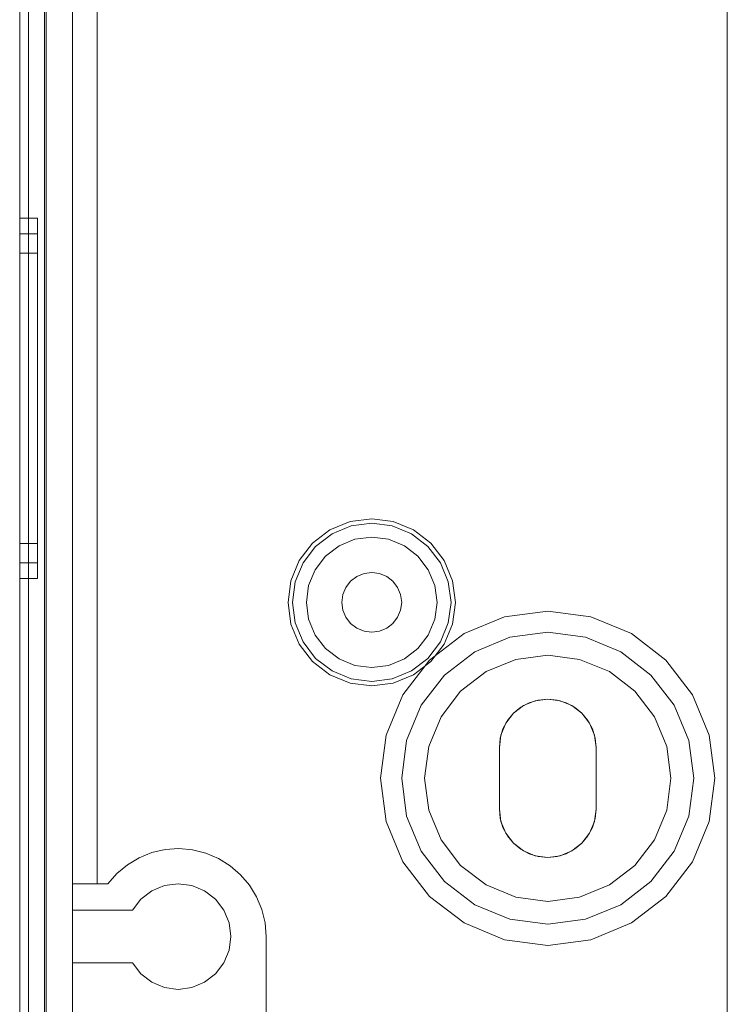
# Model space of a CAD drawing. Extents: x -620 to 300, y 62 to 1112.
# Tile 11 of 200: x -456.98 to -456.176, y 365.009 to 366.128. Entities that reach past the tile are written whole.
import ezdxf
from ezdxf.lldxf.tags import DXFTag

# ---------------------------------------------------------------- set-up
doc = ezdxf.new("R2010")
doc.units = 0
doc.layers.get('0').update_dxf_attribs({"lineweight": 13})
doc.layers.add('70 -71 Achsen- 1 Gebäudeachsen', color=7, linetype='STRICHPUNKT2-A06CPVM0L0', lineweight=18)
tags = doc.linetypes.add('STRICHPUNKT2-A06CPVM0L0', pattern=[12.7, 6.35, -3.175, 0, -3.175]).pattern_tags.tags
tags[10:11] = [DXFTag(74, 4), DXFTag(75, 0), DXFTag(340, '0'), DXFTag(46, 0.0), DXFTag(50, 0.0), DXFTag(44, 0.0), DXFTag(45, 0.0)]
tags[8:9] = [DXFTag(74, 4), DXFTag(75, 0), DXFTag(340, '0'), DXFTag(46, 0.0), DXFTag(50, 0.0), DXFTag(44, 0.0), DXFTag(45, 0.0)]
tags[6:7] = [DXFTag(74, 4), DXFTag(75, 0), DXFTag(340, '0'), DXFTag(46, 0.0), DXFTag(50, 0.0), DXFTag(44, 0.0), DXFTag(45, 0.0)]
tags[4:5] = [DXFTag(74, 4), DXFTag(75, 0), DXFTag(340, '0'), DXFTag(46, 0.0), DXFTag(50, 0.0), DXFTag(44, 0.0), DXFTag(45, 0.0)]

# ---------------------------------------------------------------- blocks, each defined once
blk = doc.blocks.new('Referenz-A06CPVM1L0')
at = {"layer": '70 -71 Achsen- 1 Gebäudeachsen', "color": 0, "linetype": 'STRICHPUNKT2-A06CPVM0L0', "ltscale": 0.18}
blk.add_line((-456.1763, 1084.5536), (-456.1763, 85.1136), dxfattribs=at)
blk = doc.blocks.new('Blockreferenz-A06CPVPRL0')
at = {"color": 9, "linetype": 'ByBlock', "lineweight": -2, "ltscale": 0.13, "true_color": 0xc1c9c4}
for p, q in [((-456.9803, 368.1155), (-456.9803, 364.8155)), ((-456.9803, 364.8155), (-456.9803, 368.1155)), ((-456.9523, 364.8155), (-456.9523, 368.1155)), ((-456.9803, 364.9355), (-456.9803, 367.9955)), ((-456.9703, 364.9355), (-456.9703, 367.9955)), ((-456.9523, 367.9395), (-456.9523, 364.9915)), ((-456.9203, 364.9915), (-456.9203, 367.9395)), ((-456.9803, 366.4655), (-456.9803, 364.9355)), ((-456.9803, 366.4655), (-456.9803, 364.9255)), ((-456.9803, 364.9255), (-456.9803, 366.4655)), ((-456.9703, 364.9355), (-456.9703, 366.4655)), ((-456.9703, 364.9255), (-456.9703, 366.4655)), ((-456.9703, 366.4655), (-456.9703, 364.9255)), ((-456.9203, 366.2005), (-456.9203, 365.1455)), ((-456.8923, 366.2005), (-456.8923, 365.1672)), ((-456.8923, 365.1455), (-456.8923, 366.2005)), ((-456.9503, 364.8155), (-456.9503, 366.1655)), ((-456.9603, 365.9025), (-456.9803, 365.9025)), ((-456.9803, 365.9025), (-456.9803, 365.8955)), ((-456.9803, 365.8955), (-456.9803, 365.9025)), ((-456.9603, 365.8986), (-456.9603, 365.9025)), ((-456.9603, 365.8986), (-456.9603, 365.9025)), ((-456.9603, 365.8869), (-456.9603, 365.8986)), ((-456.9603, 365.8869), (-456.9603, 365.8986)), ((-456.9803, 365.8955), (-456.9803, 365.875)), ((-456.9803, 365.875), (-456.9803, 365.8955)), ((-456.9603, 365.868), (-456.9603, 365.8869)), ((-456.9603, 365.868), (-456.9603, 365.8869)), ((-456.9603, 365.8845), (-456.9803, 365.8845)), ((-456.9803, 365.8845), (-456.9803, 365.8781)), ((-456.9803, 365.8781), (-456.9803, 365.8845)), ((-456.9803, 365.8781), (-456.9803, 365.8595)), ((-456.9803, 365.8595), (-456.9803, 365.8781)), ((-456.9803, 365.875), (-456.9803, 365.8425)), ((-456.9803, 365.8425), (-456.9803, 365.875)), ((-456.9603, 365.8809), (-456.9603, 365.8845)), ((-456.9603, 365.8809), (-456.9603, 365.8845)), ((-456.9603, 365.8703), (-456.9603, 365.8809)), ((-456.9603, 365.8703), (-456.9603, 365.8809)), ((-456.9603, 365.853), (-456.9603, 365.8703)), ((-456.9603, 365.853), (-456.9603, 365.8703)), ((-456.9603, 365.8425), (-456.9603, 365.868)), ((-456.9603, 365.8425), (-456.9603, 365.868)), ((-456.9803, 365.8625), (-456.9803, 365.8569)), ((-456.9603, 365.8625), (-456.9803, 365.8625)), ((-456.9803, 365.8569), (-456.9803, 365.8625)), ((-456.9803, 365.8595), (-456.9803, 365.8297)), ((-456.9803, 365.8297), (-456.9803, 365.8595)), ((-456.9803, 365.8569), (-456.9803, 365.8404)), ((-456.9803, 365.8404), (-456.9803, 365.8569)), ((-456.9603, 365.8569), (-456.9603, 365.8625)), ((-456.9603, 365.8569), (-456.9603, 365.8625)), ((-456.9603, 365.8404), (-456.9603, 365.8569)), ((-456.9603, 365.8404), (-456.9603, 365.8569)), ((-456.9603, 365.8297), (-456.9603, 365.853)), ((-456.9603, 365.8297), (-456.9603, 365.853)), ((-456.9803, 365.8425), (-456.9803, 365.8)), ((-456.9803, 365.8), (-456.9803, 365.8425)), ((-456.9603, 365.8114), (-456.9603, 365.8425)), ((-456.9603, 365.8114), (-456.9603, 365.8425)), ((-456.9803, 365.8404), (-456.9803, 365.8142)), ((-456.9803, 365.8142), (-456.9803, 365.8404)), ((-456.9603, 365.8142), (-456.9603, 365.8404)), ((-456.9603, 365.8142), (-456.9603, 365.8404)), ((-456.9803, 365.8297), (-456.9803, 365.791)), ((-456.9803, 365.791), (-456.9803, 365.8297)), ((-456.9603, 365.8014), (-456.9603, 365.8297)), ((-456.9603, 365.8014), (-456.9603, 365.8297)), ((-456.9803, 365.8142), (-456.9803, 365.78)), ((-456.9803, 365.78), (-456.9803, 365.8142)), ((-456.9603, 365.78), (-456.9603, 365.8142)), ((-456.9603, 365.78), (-456.9603, 365.8142)), ((-456.9603, 365.776), (-456.9603, 365.8114)), ((-456.9603, 365.776), (-456.9603, 365.8114)), ((-456.9803, 365.8), (-456.9803, 365.7506)), ((-456.9803, 365.7506), (-456.9803, 365.8)), ((-456.9603, 365.7691), (-456.9603, 365.8014)), ((-456.9603, 365.7691), (-456.9603, 365.8014)), ((-456.9803, 365.791), (-456.9803, 365.7459)), ((-456.9803, 365.7459), (-456.9803, 365.791)), ((-456.9803, 365.78), (-456.9803, 365.7402)), ((-456.9803, 365.7402), (-456.9803, 365.78)), ((-456.9603, 365.7402), (-456.9603, 365.78)), ((-456.9603, 365.7402), (-456.9603, 365.78)), ((-456.9603, 365.7375), (-456.9603, 365.776)), ((-456.9603, 365.7375), (-456.9603, 365.776)), ((-456.9603, 365.734), (-456.9603, 365.7691)), ((-456.9603, 365.734), (-456.9603, 365.7691)), ((-456.9803, 365.7506), (-456.9803, 365.6975)), ((-456.9803, 365.6975), (-456.9803, 365.7506)), ((-456.9803, 365.7459), (-456.9803, 365.6975)), ((-456.9803, 365.6975), (-456.9803, 365.7459)), ((-456.9803, 365.7402), (-456.9803, 365.6975)), ((-456.9803, 365.6975), (-456.9803, 365.7402)), ((-456.9603, 365.6975), (-456.9603, 365.7402)), ((-456.9603, 365.6975), (-456.9603, 365.7402)), ((-456.9603, 365.6975), (-456.9603, 365.7375)), ((-456.9603, 365.6975), (-456.9603, 365.7375)), ((-456.9603, 365.6975), (-456.9603, 365.734)), ((-456.9603, 365.6975), (-456.9603, 365.734)), ((-456.9803, 365.6975), (-456.9803, 365.6491)), ((-456.9803, 365.6975), (-456.9803, 365.6444)), ((-456.9803, 365.6975), (-456.9803, 365.6548)), ((-456.9803, 365.6491), (-456.9803, 365.6975)), ((-456.9803, 365.6444), (-456.9803, 365.6975)), ((-456.9803, 365.6548), (-456.9803, 365.6975)), ((-456.9603, 365.661), (-456.9603, 365.6975)), ((-456.9603, 365.6575), (-456.9603, 365.6975)), ((-456.9603, 365.6548), (-456.9603, 365.6975)), ((-456.9603, 365.661), (-456.9603, 365.6975)), ((-456.9603, 365.6575), (-456.9603, 365.6975)), ((-456.9603, 365.6548), (-456.9603, 365.6975)), ((-456.9803, 365.6548), (-456.9803, 365.615)), ((-456.9803, 365.615), (-456.9803, 365.6548)), ((-456.9603, 365.6259), (-456.9603, 365.661)), ((-456.9603, 365.6259), (-456.9603, 365.661)), ((-456.9603, 365.6191), (-456.9603, 365.6575)), ((-456.9603, 365.6191), (-456.9603, 365.6575)), ((-456.9603, 365.615), (-456.9603, 365.6548)), ((-456.9603, 365.615), (-456.9603, 365.6548)), ((-456.9803, 365.6491), (-456.9803, 365.604)), ((-456.9803, 365.604), (-456.9803, 365.6491)), ((-456.9803, 365.6444), (-456.9803, 365.595)), ((-456.9803, 365.595), (-456.9803, 365.6444)), ((-456.9603, 365.5936), (-456.9603, 365.6259)), ((-456.9603, 365.5936), (-456.9603, 365.6259)), ((-456.9603, 365.5836), (-456.9603, 365.6191)), ((-456.9603, 365.5836), (-456.9603, 365.6191)), ((-456.9803, 365.615), (-456.9803, 365.5808)), ((-456.9803, 365.5808), (-456.9803, 365.615)), ((-456.9603, 365.5808), (-456.9603, 365.615)), ((-456.9603, 365.5808), (-456.9603, 365.615)), ((-456.9803, 365.604), (-456.9803, 365.5653)), ((-456.9803, 365.5653), (-456.9803, 365.604)), ((-456.9803, 365.595), (-456.9803, 365.5525)), ((-456.9803, 365.5525), (-456.9803, 365.595)), ((-456.9603, 365.5653), (-456.9603, 365.5936)), ((-456.9603, 365.5653), (-456.9603, 365.5936)), ((-456.9803, 365.5808), (-456.9803, 365.5546)), ((-456.9803, 365.5546), (-456.9803, 365.5808)), ((-456.9603, 365.5525), (-456.9603, 365.5836)), ((-456.9603, 365.5525), (-456.9603, 365.5836)), ((-456.9603, 365.5546), (-456.9603, 365.5808)), ((-456.9603, 365.5546), (-456.9603, 365.5808)), ((-456.9803, 365.5653), (-456.9803, 365.5356)), ((-456.9803, 365.5356), (-456.9803, 365.5653)), ((-456.9603, 365.542), (-456.9603, 365.5653)), ((-456.9603, 365.542), (-456.9603, 365.5653)), ((-456.9803, 365.5546), (-456.9803, 365.5381)), ((-456.9803, 365.5381), (-456.9803, 365.5546)), ((-456.9803, 365.5525), (-456.9803, 365.52)), ((-456.9803, 365.52), (-456.9803, 365.5525)), ((-456.9603, 365.5381), (-456.9603, 365.5546)), ((-456.9603, 365.5381), (-456.9603, 365.5546)), ((-456.9603, 365.5271), (-456.9603, 365.5525)), ((-456.9603, 365.5271), (-456.9603, 365.5525)), ((-456.6049, 365.5573), (-456.6278, 365.5478)), ((-456.6254, 365.5435), (-456.6037, 365.5525)), ((-456.5803, 365.5605), (-456.6049, 365.5573)), ((-456.6037, 365.5525), (-456.5803, 365.5556)), ((-456.5558, 365.5573), (-456.5803, 365.5605)), ((-456.5803, 365.5556), (-456.557, 365.5525)), ((-456.557, 365.5525), (-456.5353, 365.5435)), ((-456.5328, 365.5478), (-456.5558, 365.5573)), ((-456.9603, 365.5247), (-456.9603, 365.542)), ((-456.9603, 365.5247), (-456.9603, 365.542)), ((-456.6278, 365.5478), (-456.6475, 365.5327)), ((-456.6441, 365.5292), (-456.6254, 365.5435)), ((-456.5803, 365.5397), (-456.5995, 365.5372)), ((-456.5803, 365.5397), (-456.5995, 365.5372)), ((-456.5611, 365.5372), (-456.5803, 365.5397)), ((-456.5611, 365.5372), (-456.5803, 365.5397)), ((-456.5353, 365.5435), (-456.5166, 365.5292)), ((-456.5132, 365.5327), (-456.5328, 365.5478)), ((-456.9803, 365.5381), (-456.9803, 365.5325)), ((-456.9803, 365.5325), (-456.9803, 365.5381)), ((-456.9803, 365.5356), (-456.9803, 365.5169)), ((-456.9803, 365.5169), (-456.9803, 365.5356)), ((-456.9803, 365.5325), (-456.9603, 365.5325)), ((-456.9603, 365.5325), (-456.9603, 365.5381)), ((-456.9603, 365.5325), (-456.9603, 365.5381)), ((-456.6475, 365.5327), (-456.6626, 365.513)), ((-456.6584, 365.5106), (-456.6441, 365.5292)), ((-456.6174, 365.5298), (-456.6328, 365.518)), ((-456.6174, 365.5298), (-456.6328, 365.518)), ((-456.5995, 365.5372), (-456.6174, 365.5298)), ((-456.5995, 365.5372), (-456.6174, 365.5298)), ((-456.5432, 365.5298), (-456.5611, 365.5372)), ((-456.5432, 365.5298), (-456.5611, 365.5372)), ((-456.5279, 365.518), (-456.5432, 365.5298)), ((-456.5279, 365.518), (-456.5432, 365.5298)), ((-456.5166, 365.5292), (-456.5023, 365.5106)), ((-456.4981, 365.513), (-456.5132, 365.5327)), ((-456.9803, 365.52), (-456.9803, 365.4995)), ((-456.9803, 365.4995), (-456.9803, 365.52)), ((-456.9803, 365.5169), (-456.9803, 365.5105)), ((-456.9803, 365.5105), (-456.9803, 365.5169)), ((-456.9603, 365.5081), (-456.9603, 365.5271)), ((-456.9603, 365.5081), (-456.9603, 365.5271)), ((-456.9603, 365.5141), (-456.9603, 365.5247)), ((-456.9603, 365.5141), (-456.9603, 365.5247)), ((-456.6328, 365.518), (-456.6446, 365.5026)), ((-456.6328, 365.518), (-456.6446, 365.5026)), ((-456.5161, 365.5026), (-456.5279, 365.518)), ((-456.5161, 365.5026), (-456.5279, 365.518)), ((-456.9803, 365.5105), (-456.9603, 365.5105)), ((-456.9603, 365.5105), (-456.9603, 365.5141)), ((-456.9603, 365.5105), (-456.9603, 365.5141)), ((-456.9603, 365.4964), (-456.9603, 365.5081)), ((-456.9603, 365.4964), (-456.9603, 365.5081)), ((-456.6626, 365.513), (-456.6721, 365.4901)), ((-456.6674, 365.4888), (-456.6584, 365.5106)), ((-456.5023, 365.5106), (-456.4933, 365.4888)), ((-456.4886, 365.4901), (-456.4981, 365.513)), ((-456.9803, 365.4995), (-456.9803, 365.4925)), ((-456.9803, 365.4925), (-456.9803, 365.4995)), ((-456.9603, 365.4925), (-456.9603, 365.4964)), ((-456.9603, 365.4925), (-456.9603, 365.4964)), ((-456.6446, 365.5026), (-456.652, 365.4847)), ((-456.6446, 365.5026), (-456.652, 365.4847)), ((-456.5973, 365.495), (-456.6044, 365.4895)), ((-456.6044, 365.4895), (-456.5973, 365.495)), ((-456.5891, 365.4983), (-456.5973, 365.495)), ((-456.5973, 365.495), (-456.5891, 365.4983)), ((-456.5803, 365.4995), (-456.5891, 365.4983)), ((-456.5891, 365.4983), (-456.5803, 365.4995)), ((-456.5715, 365.4983), (-456.5803, 365.4995)), ((-456.5803, 365.4995), (-456.5715, 365.4983)), ((-456.5633, 365.495), (-456.5715, 365.4983)), ((-456.5715, 365.4983), (-456.5633, 365.495)), ((-456.5563, 365.4895), (-456.5633, 365.495)), ((-456.5633, 365.495), (-456.5563, 365.4895)), ((-456.5087, 365.4847), (-456.5161, 365.5026)), ((-456.5087, 365.4847), (-456.5161, 365.5026)), ((-456.9803, 365.4925), (-456.9603, 365.4925)), ((-456.6721, 365.4901), (-456.6753, 365.4655)), ((-456.6705, 365.4655), (-456.6674, 365.4888)), ((-456.652, 365.4847), (-456.6545, 365.4655)), ((-456.652, 365.4847), (-456.6545, 365.4655)), ((-456.6044, 365.4895), (-456.6098, 365.4825)), ((-456.6098, 365.4825), (-456.6044, 365.4895)), ((-456.5509, 365.4825), (-456.5563, 365.4895)), ((-456.5563, 365.4895), (-456.5509, 365.4825)), ((-456.5061, 365.4655), (-456.5087, 365.4847)), ((-456.5061, 365.4655), (-456.5087, 365.4847)), ((-456.4933, 365.4888), (-456.4902, 365.4655)), ((-456.4853, 365.4655), (-456.4886, 365.4901)), ((-456.6132, 365.4743), (-456.6143, 365.4655)), ((-456.6143, 365.4655), (-456.6132, 365.4743)), ((-456.6098, 365.4825), (-456.6132, 365.4743)), ((-456.6132, 365.4743), (-456.6098, 365.4825)), ((-456.5475, 365.4743), (-456.5509, 365.4825)), ((-456.5509, 365.4825), (-456.5475, 365.4743)), ((-456.5463, 365.4655), (-456.5475, 365.4743)), ((-456.5475, 365.4743), (-456.5463, 365.4655)), ((-456.6753, 365.4655), (-456.6721, 365.4409)), ((-456.6674, 365.4422), (-456.6705, 365.4655)), ((-456.6545, 365.4655), (-456.652, 365.4463)), ((-456.6545, 365.4655), (-456.652, 365.4463)), ((-456.6143, 365.4655), (-456.6132, 365.4567)), ((-456.6132, 365.4567), (-456.6143, 365.4655)), ((-456.5475, 365.4567), (-456.5463, 365.4655)), ((-456.5463, 365.4655), (-456.5475, 365.4567)), ((-456.5087, 365.4463), (-456.5061, 365.4655)), ((-456.5087, 365.4463), (-456.5061, 365.4655)), ((-456.4902, 365.4655), (-456.4933, 365.4422)), ((-456.4886, 365.4409), (-456.4853, 365.4655)), ((-456.6132, 365.4567), (-456.6098, 365.4485)), ((-456.6098, 365.4485), (-456.6132, 365.4567)), ((-456.5509, 365.4485), (-456.5475, 365.4567)), ((-456.5475, 365.4567), (-456.5509, 365.4485)), ((-456.3803, 365.4555), (-456.4295, 365.449)), ((-456.3803, 365.4555), (-456.4295, 365.449)), ((-456.3312, 365.449), (-456.3803, 365.4555)), ((-456.3312, 365.449), (-456.3803, 365.4555)), ((-456.6721, 365.4409), (-456.6626, 365.418)), ((-456.6584, 365.4205), (-456.6674, 365.4422)), ((-456.652, 365.4463), (-456.6446, 365.4284)), ((-456.652, 365.4463), (-456.6446, 365.4284)), ((-456.6098, 365.4485), (-456.6044, 365.4415)), ((-456.6044, 365.4415), (-456.6098, 365.4485)), ((-456.6044, 365.4415), (-456.5973, 365.4361)), ((-456.5973, 365.4361), (-456.6044, 365.4415)), ((-456.5633, 365.4361), (-456.5563, 365.4415)), ((-456.5563, 365.4415), (-456.5633, 365.4361)), ((-456.5563, 365.4415), (-456.5509, 365.4485)), ((-456.5509, 365.4485), (-456.5563, 365.4415)), ((-456.5161, 365.4284), (-456.5087, 365.4463)), ((-456.5161, 365.4284), (-456.5087, 365.4463)), ((-456.4933, 365.4422), (-456.5023, 365.4205)), ((-456.4981, 365.418), (-456.4886, 365.4409)), ((-456.4295, 365.449), (-456.4753, 365.4301)), ((-456.4295, 365.449), (-456.4753, 365.4301)), ((-456.2853, 365.4301), (-456.3312, 365.449)), ((-456.2853, 365.4301), (-456.3312, 365.449)), ((-456.6446, 365.4284), (-456.6328, 365.413)), ((-456.6446, 365.4284), (-456.6328, 365.413)), ((-456.5973, 365.4361), (-456.5891, 365.4327)), ((-456.5891, 365.4327), (-456.5973, 365.4361)), ((-456.5891, 365.4327), (-456.5803, 365.4315)), ((-456.5803, 365.4315), (-456.5891, 365.4327)), ((-456.5803, 365.4315), (-456.5715, 365.4327)), ((-456.5715, 365.4327), (-456.5803, 365.4315)), ((-456.5715, 365.4327), (-456.5633, 365.4361)), ((-456.5633, 365.4361), (-456.5715, 365.4327)), ((-456.5279, 365.413), (-456.5161, 365.4284)), ((-456.5279, 365.413), (-456.5161, 365.4284)), ((-456.4753, 365.4301), (-456.5147, 365.3999)), ((-456.4753, 365.4301), (-456.5147, 365.3999)), ((-456.4233, 365.4259), (-456.3803, 365.4315)), ((-456.3803, 365.4315), (-456.4233, 365.4259)), ((-456.3803, 365.4315), (-456.3374, 365.4259)), ((-456.3374, 365.4259), (-456.3803, 365.4315)), ((-456.246, 365.3999), (-456.2853, 365.4301)), ((-456.246, 365.3999), (-456.2853, 365.4301)), ((-456.6626, 365.418), (-456.6475, 365.3983)), ((-456.6441, 365.4018), (-456.6584, 365.4205)), ((-456.5023, 365.4205), (-456.5166, 365.4018)), ((-456.5132, 365.3983), (-456.4981, 365.418)), ((-456.4633, 365.4093), (-456.4233, 365.4259)), ((-456.4233, 365.4259), (-456.4633, 365.4093)), ((-456.3374, 365.4259), (-456.2973, 365.4093)), ((-456.2973, 365.4093), (-456.3374, 365.4259)), ((-456.6328, 365.413), (-456.6174, 365.4012)), ((-456.6328, 365.413), (-456.6174, 365.4012)), ((-456.5432, 365.4012), (-456.5279, 365.413)), ((-456.5432, 365.4012), (-456.5279, 365.413)), ((-456.4977, 365.3829), (-456.4633, 365.4093)), ((-456.4633, 365.4093), (-456.4977, 365.3829)), ((-456.3803, 365.4055), (-456.4166, 365.4007)), ((-456.4166, 365.4007), (-456.3803, 365.4055)), ((-456.3441, 365.4007), (-456.3803, 365.4055)), ((-456.3803, 365.4055), (-456.3441, 365.4007)), ((-456.2973, 365.4093), (-456.263, 365.3829)), ((-456.263, 365.3829), (-456.2973, 365.4093)), ((-456.6475, 365.3983), (-456.6278, 365.3832)), ((-456.6254, 365.3875), (-456.6441, 365.4018)), ((-456.6174, 365.4012), (-456.5995, 365.3938)), ((-456.6174, 365.4012), (-456.5995, 365.3938)), ((-456.5995, 365.3938), (-456.5803, 365.3913)), ((-456.5995, 365.3938), (-456.5803, 365.3913)), ((-456.5803, 365.3913), (-456.5611, 365.3938)), ((-456.5803, 365.3913), (-456.5611, 365.3938)), ((-456.5611, 365.3938), (-456.5432, 365.4012)), ((-456.5611, 365.3938), (-456.5432, 365.4012)), ((-456.5147, 365.3999), (-456.5449, 365.3605)), ((-456.5147, 365.3999), (-456.5449, 365.3605)), ((-456.5166, 365.4018), (-456.5353, 365.3875)), ((-456.5328, 365.3832), (-456.5132, 365.3983)), ((-456.4166, 365.4007), (-456.4503, 365.3868)), ((-456.4503, 365.3868), (-456.4166, 365.4007)), ((-456.3103, 365.3868), (-456.3441, 365.4007)), ((-456.3441, 365.4007), (-456.3103, 365.3868)), ((-456.2158, 365.3605), (-456.246, 365.3999)), ((-456.2158, 365.3605), (-456.246, 365.3999)), ((-456.6278, 365.3832), (-456.6049, 365.3737)), ((-456.6037, 365.3785), (-456.6254, 365.3875)), ((-456.5353, 365.3875), (-456.557, 365.3785)), ((-456.5558, 365.3737), (-456.5328, 365.3832)), ((-456.5241, 365.3485), (-456.4977, 365.3829)), ((-456.4977, 365.3829), (-456.5241, 365.3485)), ((-456.4503, 365.3868), (-456.4793, 365.3645)), ((-456.4793, 365.3645), (-456.4503, 365.3868)), ((-456.2813, 365.3645), (-456.3103, 365.3868)), ((-456.3103, 365.3868), (-456.2813, 365.3645)), ((-456.263, 365.3829), (-456.2366, 365.3485)), ((-456.2366, 365.3485), (-456.263, 365.3829)), ((-456.6049, 365.3737), (-456.5803, 365.3705)), ((-456.5803, 365.3754), (-456.6037, 365.3785)), ((-456.557, 365.3785), (-456.5803, 365.3754)), ((-456.5803, 365.3705), (-456.5558, 365.3737)), ((-456.5449, 365.3605), (-456.5639, 365.3147)), ((-456.5449, 365.3605), (-456.5639, 365.3147)), ((-456.4793, 365.3645), (-456.5016, 365.3355)), ((-456.5016, 365.3355), (-456.4793, 365.3645)), ((-456.2591, 365.3355), (-456.2813, 365.3645)), ((-456.2813, 365.3645), (-456.2591, 365.3355)), ((-456.1968, 365.3147), (-456.2158, 365.3605)), ((-456.1968, 365.3147), (-456.2158, 365.3605)), ((-456.4109, 365.3462), (-456.4014, 365.3513)), ((-456.4014, 365.3513), (-456.4109, 365.3462)), ((-456.4078, 365.3481), (-456.3946, 365.3536)), ((-456.3946, 365.3536), (-456.4078, 365.3481)), ((-456.4014, 365.3513), (-456.3911, 365.3545)), ((-456.3911, 365.3545), (-456.4014, 365.3513)), ((-456.3946, 365.3536), (-456.3803, 365.3555)), ((-456.3803, 365.3555), (-456.3946, 365.3536)), ((-456.3911, 365.3545), (-456.3803, 365.3555)), ((-456.3803, 365.3555), (-456.3911, 365.3545)), ((-456.3803, 365.3555), (-456.3696, 365.3545)), ((-456.3696, 365.3545), (-456.3803, 365.3555)), ((-456.3803, 365.3555), (-456.3661, 365.3536)), ((-456.3661, 365.3536), (-456.3803, 365.3555)), ((-456.3696, 365.3545), (-456.3593, 365.3513)), ((-456.3593, 365.3513), (-456.3696, 365.3545)), ((-456.3661, 365.3536), (-456.3528, 365.3481)), ((-456.3528, 365.3481), (-456.3661, 365.3536)), ((-456.3593, 365.3513), (-456.3498, 365.3462)), ((-456.3498, 365.3462), (-456.3593, 365.3513)), ((-456.5407, 365.3085), (-456.5241, 365.3485)), ((-456.5241, 365.3485), (-456.5407, 365.3085)), ((-456.428, 365.328), (-456.4192, 365.3394)), ((-456.4192, 365.3394), (-456.428, 365.328)), ((-456.4261, 365.3311), (-456.4192, 365.3394)), ((-456.4192, 365.3394), (-456.4261, 365.3311)), ((-456.4192, 365.3394), (-456.4078, 365.3481)), ((-456.4078, 365.3481), (-456.4192, 365.3394)), ((-456.4192, 365.3394), (-456.4109, 365.3462)), ((-456.4109, 365.3462), (-456.4192, 365.3394)), ((-456.3528, 365.3481), (-456.3415, 365.3394)), ((-456.3415, 365.3394), (-456.3528, 365.3481)), ((-456.3498, 365.3462), (-456.3415, 365.3394)), ((-456.3415, 365.3394), (-456.3498, 365.3462)), ((-456.3415, 365.3394), (-456.3346, 365.3311)), ((-456.3346, 365.3311), (-456.3415, 365.3394)), ((-456.3415, 365.3394), (-456.3327, 365.328)), ((-456.3327, 365.328), (-456.3415, 365.3394)), ((-456.2366, 365.3485), (-456.22, 365.3085)), ((-456.22, 365.3085), (-456.2366, 365.3485)), ((-456.5016, 365.3355), (-456.5156, 365.3017)), ((-456.5156, 365.3017), (-456.5016, 365.3355)), ((-456.4335, 365.3147), (-456.428, 365.328)), ((-456.428, 365.328), (-456.4335, 365.3147)), ((-456.4312, 365.3216), (-456.4261, 365.3311)), ((-456.4261, 365.3311), (-456.4312, 365.3216)), ((-456.3346, 365.3311), (-456.3295, 365.3216)), ((-456.3295, 365.3216), (-456.3346, 365.3311)), ((-456.3327, 365.328), (-456.3272, 365.3147)), ((-456.3272, 365.3147), (-456.3327, 365.328)), ((-456.2451, 365.3017), (-456.2591, 365.3355)), ((-456.2591, 365.3355), (-456.2451, 365.3017)), ((-456.4343, 365.3112), (-456.4312, 365.3216)), ((-456.4312, 365.3216), (-456.4343, 365.3112)), ((-456.3295, 365.3216), (-456.3264, 365.3112)), ((-456.3264, 365.3112), (-456.3295, 365.3216)), ((-456.5639, 365.3147), (-456.5703, 365.2655)), ((-456.5639, 365.3147), (-456.5703, 365.2655)), ((-456.5463, 365.2655), (-456.5407, 365.3085)), ((-456.5407, 365.3085), (-456.5463, 365.2655)), ((-456.4353, 365.3005), (-456.4335, 365.3147)), ((-456.4335, 365.3147), (-456.4353, 365.3005)), ((-456.4353, 365.3005), (-456.4343, 365.3112)), ((-456.4343, 365.3112), (-456.4353, 365.3005)), ((-456.3272, 365.3147), (-456.3253, 365.3005)), ((-456.3253, 365.3005), (-456.3272, 365.3147)), ((-456.3264, 365.3112), (-456.3253, 365.3005)), ((-456.3253, 365.3005), (-456.3264, 365.3112)), ((-456.22, 365.3085), (-456.2143, 365.2655)), ((-456.2143, 365.2655), (-456.22, 365.3085)), ((-456.1903, 365.2655), (-456.1968, 365.3147)), ((-456.1903, 365.2655), (-456.1968, 365.3147)), ((-456.5156, 365.3017), (-456.5203, 365.2655)), ((-456.5203, 365.2655), (-456.5156, 365.3017)), ((-456.4353, 365.2655), (-456.4353, 365.3005)), ((-456.4353, 365.3005), (-456.4353, 365.2655)), ((-456.4353, 365.3005), (-456.4353, 365.3005)), ((-456.4353, 365.2305), (-456.4353, 365.3005)), ((-456.4353, 365.3005), (-456.4353, 365.2305)), ((-456.4353, 365.3005), (-456.4353, 365.3005)), ((-456.3253, 365.3005), (-456.3253, 365.2655)), ((-456.3253, 365.2655), (-456.3253, 365.3005)), ((-456.3253, 365.3005), (-456.3253, 365.3005)), ((-456.3253, 365.3005), (-456.3253, 365.2305)), ((-456.3253, 365.2305), (-456.3253, 365.3005)), ((-456.3253, 365.3005), (-456.3253, 365.3005)), ((-456.2403, 365.2655), (-456.2451, 365.3017)), ((-456.2451, 365.3017), (-456.2403, 365.2655)), ((-456.5703, 365.2655), (-456.5639, 365.2163)), ((-456.5703, 365.2655), (-456.5639, 365.2163)), ((-456.5407, 365.2225), (-456.5463, 365.2655)), ((-456.5463, 365.2655), (-456.5407, 365.2225)), ((-456.5203, 365.2655), (-456.5156, 365.2293)), ((-456.5156, 365.2293), (-456.5203, 365.2655)), ((-456.4353, 365.2305), (-456.4353, 365.2655)), ((-456.4353, 365.2655), (-456.4353, 365.2305)), ((-456.3253, 365.2655), (-456.3253, 365.2305)), ((-456.3253, 365.2305), (-456.3253, 365.2655)), ((-456.2451, 365.2293), (-456.2403, 365.2655)), ((-456.2403, 365.2655), (-456.2451, 365.2293)), ((-456.2143, 365.2655), (-456.22, 365.2225)), ((-456.22, 365.2225), (-456.2143, 365.2655)), ((-456.1968, 365.2163), (-456.1903, 365.2655)), ((-456.1968, 365.2163), (-456.1903, 365.2655)), ((-456.5156, 365.2293), (-456.5016, 365.1955)), ((-456.5016, 365.1955), (-456.5156, 365.2293)), ((-456.4343, 365.2198), (-456.4353, 365.2305)), ((-456.4353, 365.2305), (-456.4343, 365.2198)), ((-456.4353, 365.2305), (-456.4353, 365.2305)), ((-456.4335, 365.2163), (-456.4353, 365.2305)), ((-456.4353, 365.2305), (-456.4335, 365.2163)), ((-456.4353, 365.2305), (-456.4353, 365.2305)), ((-456.3253, 365.2305), (-456.3272, 365.2163)), ((-456.3272, 365.2163), (-456.3253, 365.2305)), ((-456.3253, 365.2305), (-456.3264, 365.2198)), ((-456.3264, 365.2198), (-456.3253, 365.2305)), ((-456.3253, 365.2305), (-456.3253, 365.2305)), ((-456.3253, 365.2305), (-456.3253, 365.2305)), ((-456.2591, 365.1955), (-456.2451, 365.2293)), ((-456.2451, 365.2293), (-456.2591, 365.1955)), ((-456.5639, 365.2163), (-456.5449, 365.1705)), ((-456.5639, 365.2163), (-456.5449, 365.1705)), ((-456.5241, 365.1825), (-456.5407, 365.2225)), ((-456.5407, 365.2225), (-456.5241, 365.1825)), ((-456.4312, 365.2095), (-456.4343, 365.2198)), ((-456.4343, 365.2198), (-456.4312, 365.2095)), ((-456.428, 365.203), (-456.4335, 365.2163)), ((-456.4335, 365.2163), (-456.428, 365.203)), ((-456.3272, 365.2163), (-456.3327, 365.203)), ((-456.3327, 365.203), (-456.3272, 365.2163)), ((-456.3264, 365.2198), (-456.3295, 365.2095)), ((-456.3295, 365.2095), (-456.3264, 365.2198)), ((-456.22, 365.2225), (-456.2366, 365.1825)), ((-456.2366, 365.1825), (-456.22, 365.2225)), ((-456.2158, 365.1705), (-456.1968, 365.2163)), ((-456.2158, 365.1705), (-456.1968, 365.2163)), ((-456.4261, 365.2), (-456.4312, 365.2095)), ((-456.4312, 365.2095), (-456.4261, 365.2)), ((-456.3295, 365.2095), (-456.3346, 365.2)), ((-456.3346, 365.2), (-456.3295, 365.2095)), ((-456.5016, 365.1955), (-456.4793, 365.1665)), ((-456.4793, 365.1665), (-456.5016, 365.1955)), ((-456.4192, 365.1916), (-456.428, 365.203)), ((-456.428, 365.203), (-456.4192, 365.1916)), ((-456.4192, 365.1916), (-456.4261, 365.2)), ((-456.4261, 365.2), (-456.4192, 365.1916)), ((-456.3327, 365.203), (-456.3415, 365.1916)), ((-456.3415, 365.1916), (-456.3327, 365.203)), ((-456.3346, 365.2), (-456.3415, 365.1916)), ((-456.3415, 365.1916), (-456.3346, 365.2)), ((-456.2813, 365.1665), (-456.2591, 365.1955)), ((-456.2591, 365.1955), (-456.2813, 365.1665)), ((-456.8446, 365.1752), (-456.8302, 365.181)), ((-456.8302, 365.181), (-456.8446, 365.1752)), ((-456.8302, 365.181), (-456.815, 365.1844)), ((-456.815, 365.1844), (-456.8302, 365.181)), ((-456.815, 365.1844), (-456.7994, 365.1855)), ((-456.7994, 365.1855), (-456.815, 365.1844)), ((-456.7994, 365.1855), (-456.7839, 365.1841)), ((-456.7839, 365.1841), (-456.7994, 365.1855)), ((-456.7839, 365.1841), (-456.7687, 365.1804)), ((-456.7687, 365.1804), (-456.7839, 365.1841)), ((-456.4977, 365.1481), (-456.5241, 365.1825)), ((-456.5241, 365.1825), (-456.4977, 365.1481)), ((-456.4109, 365.1848), (-456.4192, 365.1916)), ((-456.4192, 365.1916), (-456.4109, 365.1848)), ((-456.4078, 365.1829), (-456.4192, 365.1916)), ((-456.4192, 365.1916), (-456.4078, 365.1829)), ((-456.4014, 365.1797), (-456.4109, 365.1848)), ((-456.4109, 365.1848), (-456.4014, 365.1797)), ((-456.3946, 365.1774), (-456.4078, 365.1829)), ((-456.4078, 365.1829), (-456.3946, 365.1774)), ((-456.3528, 365.1829), (-456.3661, 365.1774)), ((-456.3661, 365.1774), (-456.3528, 365.1829)), ((-456.3498, 365.1848), (-456.3593, 365.1797)), ((-456.3593, 365.1797), (-456.3498, 365.1848)), ((-456.3415, 365.1916), (-456.3528, 365.1829)), ((-456.3528, 365.1829), (-456.3415, 365.1916)), ((-456.3415, 365.1916), (-456.3498, 365.1848)), ((-456.3498, 365.1848), (-456.3415, 365.1916)), ((-456.2366, 365.1825), (-456.263, 365.1481)), ((-456.263, 365.1481), (-456.2366, 365.1825)), ((-456.858, 365.1672), (-456.8446, 365.1752)), ((-456.8446, 365.1752), (-456.858, 365.1672)), ((-456.7687, 365.1804), (-456.7544, 365.1743)), ((-456.7544, 365.1743), (-456.7687, 365.1804)), ((-456.7544, 365.1743), (-456.7411, 365.1661)), ((-456.7411, 365.1661), (-456.7544, 365.1743)), ((-456.5449, 365.1705), (-456.5147, 365.1312)), ((-456.5449, 365.1705), (-456.5147, 365.1312)), ((-456.3911, 365.1766), (-456.4014, 365.1797)), ((-456.4014, 365.1797), (-456.3911, 365.1766)), ((-456.3803, 365.1755), (-456.3946, 365.1774)), ((-456.3946, 365.1774), (-456.3803, 365.1755)), ((-456.3803, 365.1755), (-456.3911, 365.1766)), ((-456.3911, 365.1766), (-456.3803, 365.1755)), ((-456.3661, 365.1774), (-456.3803, 365.1755)), ((-456.3803, 365.1755), (-456.3661, 365.1774)), ((-456.3696, 365.1766), (-456.3803, 365.1755)), ((-456.3803, 365.1755), (-456.3696, 365.1766)), ((-456.3593, 365.1797), (-456.3696, 365.1766)), ((-456.3696, 365.1766), (-456.3593, 365.1797)), ((-456.246, 365.1312), (-456.2158, 365.1705)), ((-456.246, 365.1312), (-456.2158, 365.1705)), ((-456.8923, 365.1672), (-456.8923, 365.1572)), ((-456.87, 365.1572), (-456.858, 365.1672)), ((-456.858, 365.1672), (-456.87, 365.1572)), ((-456.7411, 365.1661), (-456.7293, 365.1559)), ((-456.7293, 365.1559), (-456.7411, 365.1661)), ((-456.4793, 365.1665), (-456.4503, 365.1443)), ((-456.4503, 365.1443), (-456.4793, 365.1665)), ((-456.3103, 365.1443), (-456.2813, 365.1665)), ((-456.2813, 365.1665), (-456.3103, 365.1443)), ((-456.8923, 365.1572), (-456.8923, 365.1455)), ((-456.8803, 365.1455), (-456.87, 365.1572)), ((-456.87, 365.1572), (-456.8803, 365.1455)), ((-456.7293, 365.1559), (-456.7192, 365.144)), ((-456.7192, 365.144), (-456.7293, 365.1559)), ((-456.4633, 365.1217), (-456.4977, 365.1481)), ((-456.4977, 365.1481), (-456.4633, 365.1217)), ((-456.263, 365.1481), (-456.2973, 365.1217)), ((-456.2973, 365.1217), (-456.263, 365.1481)), ((-456.8803, 365.1455), (-456.9203, 365.1455)), ((-456.9203, 365.1455), (-456.9203, 365.1155)), ((-456.9203, 365.1455), (-456.8923, 365.1455)), ((-456.9203, 365.1455), (-456.9203, 365.1455)), ((-456.8923, 365.1455), (-456.8803, 365.1455)), ((-456.8923, 365.1455), (-456.8923, 365.1455)), ((-456.8803, 365.1455), (-456.8803, 365.1455)), ((-456.8303, 365.1375), (-456.8428, 365.1279)), ((-456.8428, 365.1279), (-456.8303, 365.1375)), ((-456.8159, 365.1435), (-456.8303, 365.1375)), ((-456.8303, 365.1375), (-456.8159, 365.1435)), ((-456.8003, 365.1455), (-456.8159, 365.1435)), ((-456.8159, 365.1435), (-456.8003, 365.1455)), ((-456.7848, 365.1435), (-456.8003, 365.1455)), ((-456.8003, 365.1455), (-456.7848, 365.1435)), ((-456.7703, 365.1375), (-456.7848, 365.1435)), ((-456.7848, 365.1435), (-456.7703, 365.1375)), ((-456.7579, 365.1279), (-456.7703, 365.1375)), ((-456.7703, 365.1375), (-456.7579, 365.1279)), ((-456.7192, 365.144), (-456.7111, 365.1307)), ((-456.7111, 365.1307), (-456.7192, 365.144)), ((-456.4503, 365.1443), (-456.4166, 365.1303)), ((-456.4166, 365.1303), (-456.4503, 365.1443)), ((-456.3441, 365.1303), (-456.3103, 365.1443)), ((-456.3103, 365.1443), (-456.3441, 365.1303)), ((-456.8428, 365.1279), (-456.8523, 365.1155)), ((-456.8523, 365.1155), (-456.8428, 365.1279)), ((-456.7484, 365.1155), (-456.7579, 365.1279)), ((-456.7579, 365.1279), (-456.7484, 365.1155)), ((-456.7111, 365.1307), (-456.7052, 365.1162)), ((-456.7052, 365.1162), (-456.7111, 365.1307)), ((-456.5147, 365.1312), (-456.4753, 365.101)), ((-456.5147, 365.1312), (-456.4753, 365.101)), ((-456.4166, 365.1303), (-456.3803, 365.1255)), ((-456.3803, 365.1255), (-456.4166, 365.1303)), ((-456.3803, 365.1255), (-456.3441, 365.1303)), ((-456.3441, 365.1303), (-456.3803, 365.1255)), ((-456.2853, 365.101), (-456.246, 365.1312)), ((-456.2853, 365.101), (-456.246, 365.1312)), ((-456.9203, 365.1155), (-456.9203, 365.0555)), ((-456.8523, 365.1155), (-456.9203, 365.1155)), ((-456.9203, 365.1155), (-456.8523, 365.1155)), ((-456.9203, 365.1155), (-456.9203, 365.1155)), ((-456.8523, 365.1155), (-456.8523, 365.1155)), ((-456.7424, 365.101), (-456.7484, 365.1155)), ((-456.7484, 365.1155), (-456.7424, 365.101)), ((-456.7052, 365.1162), (-456.7016, 365.1011)), ((-456.7016, 365.1011), (-456.7052, 365.1162)), ((-456.4233, 365.1052), (-456.4633, 365.1217)), ((-456.4633, 365.1217), (-456.4233, 365.1052)), ((-456.2973, 365.1217), (-456.3374, 365.1052)), ((-456.3374, 365.1052), (-456.2973, 365.1217)), ((-456.3803, 365.0995), (-456.4233, 365.1052)), ((-456.4233, 365.1052), (-456.3803, 365.0995)), ((-456.3374, 365.1052), (-456.3803, 365.0995)), ((-456.3803, 365.0995), (-456.3374, 365.1052)), ((-456.7403, 365.0855), (-456.7424, 365.101)), ((-456.7424, 365.101), (-456.7403, 365.0855)), ((-456.7016, 365.1011), (-456.7003, 365.0855)), ((-456.7003, 365.0855), (-456.7016, 365.1011)), ((-456.4753, 365.101), (-456.4295, 365.082)), ((-456.4753, 365.101), (-456.4295, 365.082)), ((-456.3312, 365.082), (-456.2853, 365.101)), ((-456.3312, 365.082), (-456.2853, 365.101)), ((-456.7424, 365.07), (-456.7403, 365.0855)), ((-456.7403, 365.0855), (-456.7424, 365.07)), ((-456.7003, 365.0855), (-456.7003, 364.8726)), ((-456.7003, 364.8908), (-456.7003, 365.0855)), ((-456.7003, 365.0855), (-456.7003, 365.0855)), ((-456.4295, 365.082), (-456.3803, 365.0755)), ((-456.4295, 365.082), (-456.3803, 365.0755)), ((-456.3803, 365.0755), (-456.3312, 365.082)), ((-456.3803, 365.0755), (-456.3312, 365.082)), ((-456.7484, 365.0555), (-456.7424, 365.07)), ((-456.7424, 365.07), (-456.7484, 365.0555)), ((-456.9203, 365.0555), (-456.8523, 365.0555)), ((-456.9203, 365.0555), (-456.9203, 364.9915)), ((-456.8523, 365.0555), (-456.9203, 365.0555)), ((-456.9203, 365.0555), (-456.9203, 365.0555)), ((-456.8523, 365.0555), (-456.8428, 365.0431)), ((-456.8428, 365.0431), (-456.8523, 365.0555)), ((-456.8523, 365.0555), (-456.8523, 365.0555)), ((-456.7579, 365.0431), (-456.7484, 365.0555)), ((-456.7484, 365.0555), (-456.7579, 365.0431)), ((-456.8428, 365.0431), (-456.8303, 365.0335)), ((-456.8303, 365.0335), (-456.8428, 365.0431)), ((-456.7703, 365.0335), (-456.7579, 365.0431)), ((-456.7579, 365.0431), (-456.7703, 365.0335)), ((-456.8303, 365.0335), (-456.8159, 365.0276)), ((-456.8159, 365.0276), (-456.8303, 365.0335)), ((-456.8159, 365.0276), (-456.8003, 365.0255)), ((-456.8003, 365.0255), (-456.8159, 365.0276)), ((-456.8003, 365.0255), (-456.7848, 365.0276)), ((-456.7848, 365.0276), (-456.8003, 365.0255)), ((-456.7848, 365.0276), (-456.7703, 365.0335)), ((-456.7703, 365.0335), (-456.7848, 365.0276))]:
    blk.add_line(p, q, dxfattribs=at)

msp = doc.modelspace()

# ---------------------------------------------------------------- block references
at = {"color": 8, "lineweight": 13, "ltscale": 0.13, "true_color": 0x808080}
msp.add_blockref('Referenz-A06CPVM1L0', (0, 0), dxfattribs=at)
at = {"ltscale": 0.13}
msp.add_blockref('Blockreferenz-A06CPVPRL0', (0, 0), dxfattribs=at)

doc.saveas('drawing.dxf')
